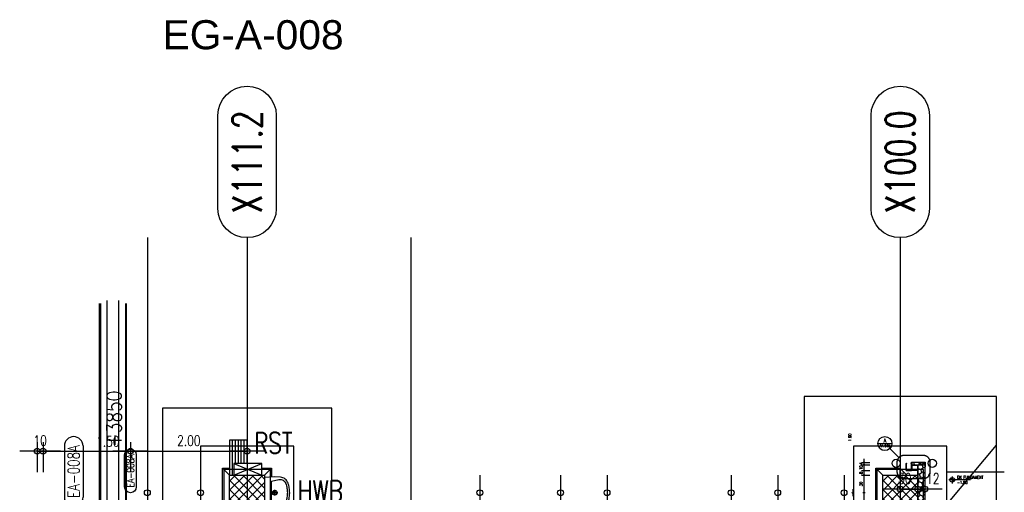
# Model space of a CAD drawing. Extents: x 34560 to 100229, y -303284 to -152113.
# Tile 37 of 74: x 78789 to 95674, y -274117 to -266000. Entities that reach past the tile are written whole.
import ezdxf
from ezdxf.enums import TextEntityAlignment as Align

# ---------------------------------------------------------------- set-up
doc = ezdxf.new("R2010")
doc.units = 0
doc.header["$LTSCALE"] = 100
for name, pattern in [('A__G__-_-_RA_-A-$0$STRICHPUNKT', [25.4, 12.7, -6.35, 0, -6.35]), ('A_AGEG-_-____-A-$0$AUSGEZOGEN', [0]), ('A_AGEG-_-____-A-$0$VERDECKT', [9.525, 6.35, -3.175]), ('ATPI1189A__GEG-_-FOE_-A-$0$SLD_SOLID', [0])]:
    doc.linetypes.add(name, pattern=pattern)
doc.layers.get('0').update_dxf_attribs({"linetype": 'CONTINUOUS'})
for name, color, linetype in [('A__G__-_-_RA_-A-$0$A1-ACHS-RAS---', 7, 'A__G__-_-_RA_-A-$0$STRICHPUNKT'), ('A__G__-_-_RA_-A-$0$A1-ACHS-TEX100', 50, 'CONTINUOUS'), ('A_AGEG-_-____-A-$0$A2-ANSI-EF----', 1, 'CONTINUOUS'), ('A_AGEG-_-____-A-$0$A2-TUER-NUM050', 8, 'CONTINUOUS'), ('A_AGEG-_-____-A-$0$A2-TUER-NUM100', 8, 'CONTINUOUS'), ('A_AGEG-_-____-A-$0$A2-TUER-SYM---', 6, 'A_AGEG-_-____-A-$0$AUSGEZOGEN'), ('A_AGEG-_-____-A-$0$A2-TUER-SYM100', 6, 'CONTINUOUS'), ('A_AGEG-_-____-A-$0$A2-VERD-UNT---', 1, 'A_AGEG-_-____-A-$0$VERDECKT'), ('A_AGEG-_-____-A-$0$A2-WAND-BFT---', 3, 'CONTINUOUS'), ('A_AGEG-_-____-A-$0$A2-WAND-PAN---', 7, 'CONTINUOUS'), ('A_AGEG-_-____-A-$0$A3-BEMA-HOE020', 8, 'CONTINUOUS'), ('A_AGEG-_-____-A-$0$A3-BEMA-SS-020', 8, 'CONTINUOUS'), ('A_AGEG-_-____-A-$0$A3-BEMA-SS-100', 8, 'CONTINUOUS'), ('A_AGEG-_-____-A-$0$A3-PLAN-SYM020', 2, 'CONTINUOUS'), ('A_AGEG-_-____-A-$0$A4-EINR-SAN---', 5, 'CONTINUOUS'), ('A_AGEG-_-____-A-$0$A4-LINI-EF----', 1, 'CONTINUOUS'), ('A_AGEG-_-____-A-$0$A5-SCHR-FT----', 81, 'CONTINUOUS'), ('A_AGEG-_-____-A-$0$A5-SCHR-PAN---', 5, 'CONTINUOUS'), ('ATPI1189A__GEG-_-FOE_-A-$0$71', 7, 'CONTINUOUS'), ('BITO_BUILDING', 8, 'CONTINUOUS'), ('BITO_TEXT', 7, 'CONTINUOUS')]:
    doc.layers.add(name, color=color, linetype=linetype)
doc.styles.add('A__G__-_-_RA_-A-$0$NORMAL', font='romans.shx', dxfattribs={"width": 0.75})
doc.styles.add('A_AGEG-_-____-A-$0$NORMAL', font='romans.shx', dxfattribs={"width": 0.75})
doc.styles.add('ATPI1189A__GEG-_-FOE_-A-$0$CONVERTER_16', font='txt.shx', dxfattribs={"width": 0.8532})
doc.styles.get("Standard").update_dxf_attribs({"font": 'ARIAL.TTF'})
doc.dimstyles.new('A_AGEG-_-____-A-$0$100A_BEM25', dxfattribs={"dimtxt": 25, "dimasz": 25, "dimexe": 0, "dimexo": 0, "dimgap": 0, "dimtad": 0, "dimzin": 0, "dimtxsty": 'A_AGEG-_-____-A-$0$NORMAL', "dimcen": 25, "dimse1": 1, "dimse2": 1, "dimclrd": 256, "dimclre": 256, "dimclrt": 210, "dimazin": 0, "dimtfac": 0.4, "dimtix": 1, "dimtofl": 0, "dimtmove": 0, "dimatfit": 3, "dimfxl": 0, "dimtvp": 0.8, "dimtolj": 1, "dimtzin": 0, "dimarcsym": 0})

# ---------------------------------------------------------------- blocks, each defined once
blk = doc.blocks.new('A_AGEG-_-____-A-$0$BFT_STUETZE_60')
at = {"layer": 'A_AGEG-_-____-A-$0$A5-SCHR-FT----'}
h = blk.add_hatch(dxfattribs=at)
h.set_pattern_fill('ANSI37', color=256, scale=3.464567, style=0)
h.set_pattern_definition([(45, (42883.72, -18623.774), (-7.7781746, 7.7781746), []), (135, (42883.72, -18623.774), (-7.7781746, -7.7781746), [])])
h.paths.add_polyline_path([(-30, -30), (30, -30), (30, 30), (-30, 30)])
at = {"layer": 'A_AGEG-_-____-A-$0$A2-WAND-BFT---'}
blk.add_lwpolyline([(-30, -30), (30, -30), (30, 30), (-30, 30)], close=True, dxfattribs=at)
blk = doc.blocks.new('A_AGEG-_-____-A-$0$sa-g-01')
for p, q in [((0, -22.5), (0, -12.5)), ((-5, -17.5), (5, -17.5))]:
    blk.add_line(p, q)
at = {"flags": 128}
for points in [[(-27, -16.6015), (-26.4768, -27.2145), (-26.4768, -27.2145, 0.158730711), (-23.49845, -35.35765, 0.1587362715), (-16.2959, -40.1851), (-16.2959, -40.1851, 0.0426762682), (-8.2683, -42.2893, 0.0427892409), (0, -42.9982, 0.0427900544), (8.2683, -42.2893, 0.0426754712), (16.2959, -40.1851), (16.2959, -40.1851, 0.1587334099), (23.49845, -35.35765, 0.1587340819), (26.4768, -27.2145), (27, -16.6015), (26, 0), (-26, 0), (-27, -16.6015)], [(22.692, -24.3583), (22.692, -24.3583, -0.1912288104), (21.56285, -31.65085, -0.1912360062), (15.7394, -36.1833), (15.7394, -36.1833, -0.0441751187), (7.9944, -38.2883, -0.0443002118), (0, -38.998, -0.0443001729), (-7.9944, -38.2883, -0.0441757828), (-15.7394, -36.1833), (-15.7394, -36.1833, -0.191236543), (-21.56285, -31.65085, -0.1912284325), (-22.692, -24.3583), (-19.9624, -11.8001), (19.9624, -11.8001), (22.692, -24.3583)]]:
    blk.add_lwpolyline(points, format="xyb", close=True, dxfattribs=at)
for radius in [4, 3.2]:
    blk.add_circle((0, -17.5), radius)
blk = doc.blocks.new('A_AGEG-_-____-A-$0$rst_2')
at = {"layer": 'A_AGEG-_-____-A-$0$A4-EINR-SAN---', "ltscale": 0.1}
for p, q in [((-20, -24), (0, 24)), ((0, -24), (-20, 24))]:
    blk.add_line(p, q, dxfattribs=at)
blk.add_lwpolyline([(0, -24), (0, 24), (-20, 24), (-20, -24)], close=True, dxfattribs=at)
blk = doc.blocks.new('A_AGEG-_-____-A-$0$FA7')
at = {"layer": 'A_AGEG-_-____-A-$0$A2-VERD-UNT---'}
for points in [[(-145, -145), (145, -145), (145, 145), (-145, 145)], [(-80, -80), (80, -80), (80, 80), (-80, 80)], [(-40, -40), (40, -40), (40, 40), (-40, 40)]]:
    blk.add_lwpolyline(points, close=True, dxfattribs=at)
blk = doc.blocks.new('A_AGEG-_-____-A-$0$FA15_1')
at = {"layer": 'A_AGEG-_-____-A-$0$A2-VERD-UNT---'}
for points in [[(-165, -165), (165, -165), (165, 165), (-165, 165)], [(-80, -80), (80, -80), (80, 80), (-80, 80)], [(-40, -40), (40, -40), (40, 40), (-40, 40)]]:
    blk.add_lwpolyline(points, close=True, dxfattribs=at)
blk = doc.blocks.new('A_AGEG-_-____-A-$0$ARCH-BEMTICK')
blk.add_line((0.3, 0), (-0.3, 0))
blk.add_circle((0, 0), 0.05)
blk = doc.blocks.new('A_AGEG-_-____-A-$0$SY_teilbereich_1a')
for p, q in [((-180, 120), (-60, 120)), ((-77.5, 77.5), (0, 0))]:
    blk.add_line(p, q)
blk.add_circle((-120, 120), 60)
at = {"color": 8, "style": 'A_AGEG-_-____-A-$0$NORMAL', "width": 0.75}
blk.add_attdef('PLANNR.', text='', height=21, dxfattribs=at).set_placement((-120, 100.8), align=Align.MIDDLE)
at = {"style": 'A_AGEG-_-____-A-$0$NORMAL', "width": 0.75}
blk.add_attdef('A', text='', height=35, dxfattribs=at).set_placement((-120, 146.1), align=Align.MIDDLE)
blk = doc.blocks.new('A_AGEG-_-____-A-$0$EH-G-01')
h = blk.add_hatch(color=256)
h.paths.add_polyline_path([(0, 20, 0.414214), (-20, 0), (0, 0)])
h.paths.add_polyline_path([(20, 0), (0, 0), (0, -20, 0.414214)])
for p, q in [((0, 30), (0, -30)), ((155.5, 0), (-30, 0))]:
    blk.add_line(p, q)
blk.add_circle((0, 0), 20)
at = {"style": 'A_AGEG-_-____-A-$0$NORMAL', "width": 0.75}
for tag, p in [('R??', (41.6, 10)), ('%%P0.00', (41.6, -35))]:
    blk.add_attdef(tag, p, '', height=25, dxfattribs=at)
blk = doc.blocks.new('A_AGEG-_-____-A-$0$B_T3250')
at = {"layer": 'A_AGEG-_-____-A-$0$A2-TUER-NUM050'}
blk.add_lwpolyline([(-10, -60, -1), (10, -60), (10, -115, -1), (-10, -115)], format="xyb", close=True, dxfattribs=at)
at = {"layer": 'A_AGEG-_-____-A-$0$A2-TUER-NUM050', "style": 'A_AGEG-_-____-A-$0$NORMAL', "width": 0.75}
blk.add_attdef('POSNUM', text='', height=12.5, rotation=270, dxfattribs=at).set_placement((0, -87.5), align=Align.MIDDLE_CENTER)
blk = doc.blocks.new('A_AGEG-_-____-A-$0$B_T32100')
at = {"layer": 'A_AGEG-_-____-A-$0$A2-TUER-NUM100'}
for p, q in [((-16, 108), (-16, 196)), ((16, 108), (16, 196)), ((16, 108), (16, 196))]:
    blk.add_line(p, q, dxfattribs=at)
for centre, start, end in [((0, 196), 0, 180), ((0, 108), 180, 0)]:
    blk.add_arc(centre, 16, start, end, dxfattribs=at)
at = {"layer": 'A_AGEG-_-____-A-$0$A2-TUER-NUM100', "style": 'A_AGEG-_-____-A-$0$NORMAL', "width": 0.75}
blk.add_attdef('POSNUM', text='', height=20, rotation=270, dxfattribs=at).set_placement((0, 152), align=Align.MIDDLE_CENTER)
blk = doc.blocks.new('A__G__-_-_RA_-A-$0$AX100-05')
at = {"layer": 'A__G__-_-_RA_-A-$0$A1-ACHS-TEX100'}
blk.add_lwpolyline([(-50, 210, -1), (50, 210), (50, 50, -1), (-50, 50)], format="xyb", close=True, dxfattribs=at)
at = {"layer": 'A__G__-_-_RA_-A-$0$A1-ACHS-TEX100', "color": 70, "style": 'A__G__-_-_RA_-A-$0$NORMAL', "width": 0.75}
blk.add_attdef('A', text='', height=50, rotation=90, dxfattribs=at).set_placement((0, 130), align=Align.MIDDLE)
blk = doc.blocks.new('EG-A-008 GR')
at = {"layer": 'A_AGEG-_-____-A-$0$A5-SCHR-PAN---'}
h = blk.add_hatch(dxfattribs=at)
h.set_pattern_fill('HONEY', color=256, scale=1.574803, angle=45, style=0)
h.set_pattern_definition([(45, (1492, -3339.1066), (2.2414394, 8.3651623), [5, -10]), (165, (1492, -3339.1066), (-8.3651628, -2.2414377), [5, -10]), (105, (1492, -3339.1066), (-6.1237234, 6.1237246), [-10, 5])])
h.paths.add_polyline_path([(1512, 2868.9), (1534, 2868.9), (1534, 2872.9), (1512, 2872.9)])
h = blk.add_hatch(dxfattribs=at)
h.set_pattern_fill('HONEY', color=256, scale=1.5748, angle=45, style=0)
h.set_pattern_definition([(45, (1492, -3339.1066), (2.241435, 8.3651456), [4.99999, -9.99998]), (165, (1492, -3339.1066), (-8.365146, -2.2414332), [4.99999, -9.99998]), (105, (1492, -3339.1066), (-6.123711, 6.1237124), [-9.99998, 4.99999])])
h.paths.add_polyline_path([(1522, 2868.9), (1534, 2868.9), (1534, 2790.9), (1522, 2790.9)])
at = {"layer": 'A__G__-_-_RA_-A-$0$A1-ACHS-RAS---'}
for p, q in [((372, 3258.9), (372, -63.7)), ((1492, 3258.9), (1492, -63.7))]:
    blk.add_line(p, q, dxfattribs=at)
at = {"layer": 'A_AGEG-_-____-A-$0$A2-ANSI-EF----'}
for p, q in [((330, 2862.9), (342, 2850.9)), ((330, 2790.9), (330, 2862.9)), ((330, 2862.9), (342, 2862.9)), ((397, 2862.9), (414, 2862.9)), ((414, 2862.9), (402, 2850.9)), ((414, 2862.9), (414, 2847.6)), ((1450, 2802.9), (1450, 2862.9)), ((1450, 2862.9), (1491.1, 2862.9)), ((1450, 2862.9), (1462, 2850.9)), ((1491.1, 2862.9), (1503.1, 2850.9)), ((1491.1, 2862.9), (1491.1, 2850.9))]:
    blk.add_line(p, q, dxfattribs=at)
for centre in [(1485.1, 2871.4), (1547, 2871.4)]:
    blk.add_circle(centre, 7, dxfattribs=at)
at = {"layer": 'A_AGEG-_-____-A-$0$A2-TUER-SYM---'}
for p, q in [((1511.5, 2858.9), (1511.5, 2873.4)), ((1511.5, 2873.4), (1534.5, 2873.4)), ((1534.5, 2873.4), (1534.5, 2865.4))]:
    blk.add_line(p, q, dxfattribs=at)
for points in [[(1502.9, 2871.1), (1502.7, 2871.1), (1502.4, 2870.8), (1502.4, 2859.2), (1511.2, 2859.2), (1511.2, 2870.8), (1510.9, 2871.1), (1510.7, 2871.1), (1510.7, 2871.4), (1511, 2871.4), (1511.5, 2870.9), (1511.5, 2858.9), (1502.1, 2858.9), (1502.1, 2870.9), (1502.6, 2871.4), (1502.9, 2871.4)], [(1521.5, 2868.4), (1521.5, 2859.4), (1512.5, 2859.4), (1512.5, 2868.4)]]:
    blk.add_lwpolyline(points, close=True, dxfattribs=at)
blk.add_lwpolyline([(1522, 2868.9), (1522, 2858.9), (1512, 2858.9), (1512, 2868.9), (1522, 2868.9)], dxfattribs=at)
at = {"layer": 'A_AGEG-_-____-A-$0$A2-TUER-SYM100'}
for p, q in [((1522.5, 2873.4), (1522.5, 2872.9)), ((1534, 2873.4), (1534, 2872.9))]:
    blk.add_line(p, q, dxfattribs=at)
at = {"layer": 'A_AGEG-_-____-A-$0$A2-VERD-UNT---'}
blk.add_line((1670.5, 2855.9), (1572, 2855.9), dxfattribs=at)
at = {"layer": 'A_AGEG-_-____-A-$0$A2-WAND-PAN---'}
for p, q in [((1534, 2872.9), (1512, 2872.9)), ((1512, 2872.9), (1512, 2868.9)), ((1522.5, 2872.9), (1534, 2872.9)), ((1534, 2868.9), (1534, 2872.9)), ((1512, 2868.9), (1534, 2868.9)), ((1522, -63.7), (1522, 2868.9)), ((1522, 2868.9), (1522, 2790.9)), ((1534, 2868.9), (1534, 2790.9))]:
    blk.add_line(p, q, dxfattribs=at)
at = {"layer": 'A_AGEG-_-____-A-$0$A3-BEMA-SS-020'}
for p, q in [((1425.5, 2872.9), (1439.8, 2872.9)), ((1425.5, 2868.9), (1439.8, 2868.9)), ((1425.5, 2858.9), (1439.8, 2858.9)), ((1425.5, 2850.9), (1439.8, 2850.9)), ((1425.5, 2850.9), (1439.8, 2850.9)), ((1429.8, 2850.9), (1429.8, 2790.9))]:
    blk.add_line(p, q, dxfattribs=at)
at = {"layer": 'A_AGEG-_-____-A-$0$A3-BEMA-SS-100'}
for p, q in [((200.9, 3258.9), (200.9, 2789.9)), ((652.7, 3258.9), (652.7, -63.7)), ((12, 2907.8), (12, 2856.4)), ((22, 2907.8), (22, 2856.4)), ((172, 2907.8), (172, 2856.4)), ((372, 2907.8), (372, 2856.4)), ((12, 2892.4), (372, 2892.4)), ((1492, 2842.6), (1492, 2791.2)), ((1492, 2827.2), (1534, 2827.2))]:
    blk.add_line(p, q, dxfattribs=at)
at = {"layer": 'A_AGEG-_-____-A-$0$A3-PLAN-SYM020', "linetype": 'A_AGEG-_-____-A-$0$VERDECKT'}
blk.add_lwpolyline([(1531.6, 2845.3, 0.414214), (1543.6, 2857.3), (1543.6, 2872.8, 0.414214), (1531.6, 2884.8), (1498.3, 2884.8, 0.414214), (1486.3, 2872.8), (1486.4, 2857.3, 0.414214), (1498.4, 2845.3)], format="xyb", close=True, dxfattribs=at)
at = {"layer": 'A_AGEG-_-____-A-$0$A4-EINR-SAN---'}
for p, q in [((347, 2850.9), (347, 2910.9)), ((352, 2870.9), (352, 2910.9)), ((357, 2870.9), (357, 2910.9)), ((362, 2870.9), (362, 2910.9)), ((367, 2870.9), (367, 2910.9))]:
    blk.add_line(p, q, dxfattribs=at)
blk.add_lwpolyline([(372, 2870.9), (372, 2910.9), (342, 2910.9), (342, 2850.9), (372, 2850.9)], dxfattribs=at)
at = {"layer": 'ATPI1189A__GEG-_-FOE_-A-$0$71', "color": 56, "linetype": 'ATPI1189A__GEG-_-FOE_-A-$0$SLD_SOLID'}
for p, q in [((118.8, 2780.8), (118.8, 3145.9)), ((119.9, 2780.8), (119.9, 3145.9)), ((121, 2780.8), (121, 3145.9)), ((132, 2780.8), (132, 3150.9)), ((152, 2780.8), (152, 3150.9)), ((164.1, 2780.8), (164.1, 3145.9)), ((165.2, 2780.8), (165.2, 3145.9))]:
    blk.add_line(p, q, dxfattribs=at)
for p, values in [((372, 3258.9), {'A': 'X111.2'}), ((1492, 3258.9), {'A': 'X100.0'})]:
    blk.add_blockref('A__G__-_-_RA_-A-$0$AX100-05', p).add_auto_attribs(values)
at = {"rotation": 180}
for name, p in [('A_AGEG-_-____-A-$0$B_T32100', (74.6, 3009.2)), ('A_AGEG-_-____-A-$0$B_T3250', (172, 2770.9))]:
    blk.add_blockref(name, p, dxfattribs=at).add_auto_attribs({'POSNUM': 'EA-008A'})
at = {"layer": 'A_AGEG-_-____-A-$0$A2-VERD-UNT---'}
for name, p in [('A_AGEG-_-____-A-$0$FA15_1', (1492, 2820.9)), ('A_AGEG-_-____-A-$0$FA7', (372, 2820.9))]:
    blk.add_blockref(name, p, dxfattribs=at)
at = {"layer": 'A_AGEG-_-____-A-$0$A2-WAND-BFT---', "xscale": -1, "rotation": 180}
for p in [(372, 2820.9), (1492, 2820.9)]:
    blk.add_blockref('A_AGEG-_-____-A-$0$BFT_STUETZE_60', p, dxfattribs=at)
at = {"layer": 'A_AGEG-_-____-A-$0$A3-BEMA-HOE020', "xscale": 0.2000000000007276, "yscale": 0.2000000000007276, "zscale": 0.2}
blk.add_blockref('A_AGEG-_-____-A-$0$EH-G-01', (1581.2, 2843), dxfattribs=at).add_auto_attribs({'R??': 'OK FUNDAMENT', '%%P0.00': '-1.80'})
at = {"layer": 'A_AGEG-_-____-A-$0$A3-BEMA-SS-020', "xscale": 20, "yscale": 20, "rotation": 90}
for p in [(1429.8, 2872.9), (1429.8, 2868.9), (1429.8, 2858.9), (1429.8, 2850.9), (1429.8, 2850.9), (1410.6, 2820.9), (1429.8, 2820.9)]:
    blk.add_blockref('A_AGEG-_-____-A-$0$ARCH-BEMTICK', p, dxfattribs=at)
at = {"layer": 'A_AGEG-_-____-A-$0$A3-BEMA-SS-100', "xscale": 100, "yscale": 100}
for p in [(12, 2892.4), (22, 2892.4), (172, 2892.4), (372, 2892.4), (1492, 2827.2), (1522, 2827.2), (1534, 2827.2)]:
    blk.add_blockref('A_AGEG-_-____-A-$0$ARCH-BEMTICK', p, dxfattribs=at)
at = {"layer": 'A_AGEG-_-____-A-$0$A3-BEMA-SS-100', "xscale": 100, "yscale": 100, "rotation": 90}
for p in [(200.9, 2820.9), (292.2, 2820.9), (771.1, 2820.9), (909.5, 2820.9), (989.3, 2820.9), (1202.2, 2820.9), (1281.9, 2820.9), (1395.7, 2820.9)]:
    blk.add_blockref('A_AGEG-_-____-A-$0$ARCH-BEMTICK', p, dxfattribs=at)
at = {"layer": 'A_AGEG-_-____-A-$0$A3-PLAN-SYM020', "xscale": 0.2000000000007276, "yscale": 0.2000000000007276, "zscale": 0.2}
blk.add_blockref('A_AGEG-_-____-A-$0$SY_teilbereich_1a', (1489.8, 2881.3), dxfattribs=at).add_auto_attribs({'A': 'A', 'PLANNR.': 'AA 645'})
at = {"layer": 'A_AGEG-_-____-A-$0$A4-EINR-SAN---'}
for name, p, rotation in [('A_AGEG-_-____-A-$0$rst_2', (373, 2850.9), 270), ('A_AGEG-_-____-A-$0$sa-g-01', (402, 2820.9), 90)]:
    blk.add_blockref(name, p, dxfattribs=dict(at, rotation=rotation))
at = {"layer": 'A_AGEG-_-____-A-$0$A3-BEMA-SS-020', "color": 210, "style": 'A_AGEG-_-____-A-$0$NORMAL', "width": 0.75}
for s, p in [('1.90', (1405.6, 2915.9)), ('4', (1424.8, 2870.9)), ('10', (1424.8, 2863.9)), ('8', (1424.8, 2854.9)), ('30', (1424.8, 2835.9))]:
    blk.add_text(s, height=5, rotation=90, dxfattribs=at).set_placement(p, align=Align.MIDDLE_CENTER)
at = {"layer": 'A_AGEG-_-____-A-$0$A3-BEMA-SS-100', "color": 10, "style": 'A_AGEG-_-____-A-$0$NORMAL', "width": 0.75}
for s, p in [('10', (17, 2910.4)), ('1.50', (133.2, 2909)), ('2.00', (272, 2910.4)), ('30', (1499.7, 2845.2)), ('12', (1547.8, 2845.2))]:
    blk.add_text(s, height=18, dxfattribs=at).set_placement(p, align=Align.MIDDLE_CENTER)
at = {"layer": 'A_AGEG-_-____-A-$0$A4-EINR-SAN---', "style": 'A_AGEG-_-____-A-$0$NORMAL', "width": 0.75}
for s, p in [('RST', (383.9, 2888.3)), ('HWB', (458.5, 2806))]:
    blk.add_text(s, height=36, dxfattribs=at).set_placement(p)
at = {"layer": 'ATPI1189A__GEG-_-FOE_-A-$0$71', "color": 56, "insert": (131.4, 2899.3), "char_height": 25, "attachment_point": 1, "rotation": 90, "style": 'ATPI1189A__GEG-_-FOE_-A-$0$CONVERTER_16'}
blk.add_mtext('+3850', dxfattribs=at)
at = {"layer": 'A_AGEG-_-____-A-$0$A4-LINI-EF----'}
blk.add_leader([(0, 926.9), (1657, 2902.3)], dimstyle='A_AGEG-_-____-A-$0$100A_BEM25', override={"dimgap": 0, "dimtad": 0}, dxfattribs=at)

msp = doc.modelspace()

# ---------------------------------------------------------------- block references
at = {"layer": 'BITO_BUILDING', "color": 6, "xscale": 10, "yscale": 10, "zscale": 10}
msp.add_blockref('EG-A-008 GR', (78969.319, -302332.766), dxfattribs=at)

# ---------------------------------------------------------------- texts
at = {"layer": 'BITO_TEXT'}
msp.add_text('EG-A-008', height=500, dxfattribs=at).set_placement((81239.18, -266509))

doc.saveas('drawing.dxf')
